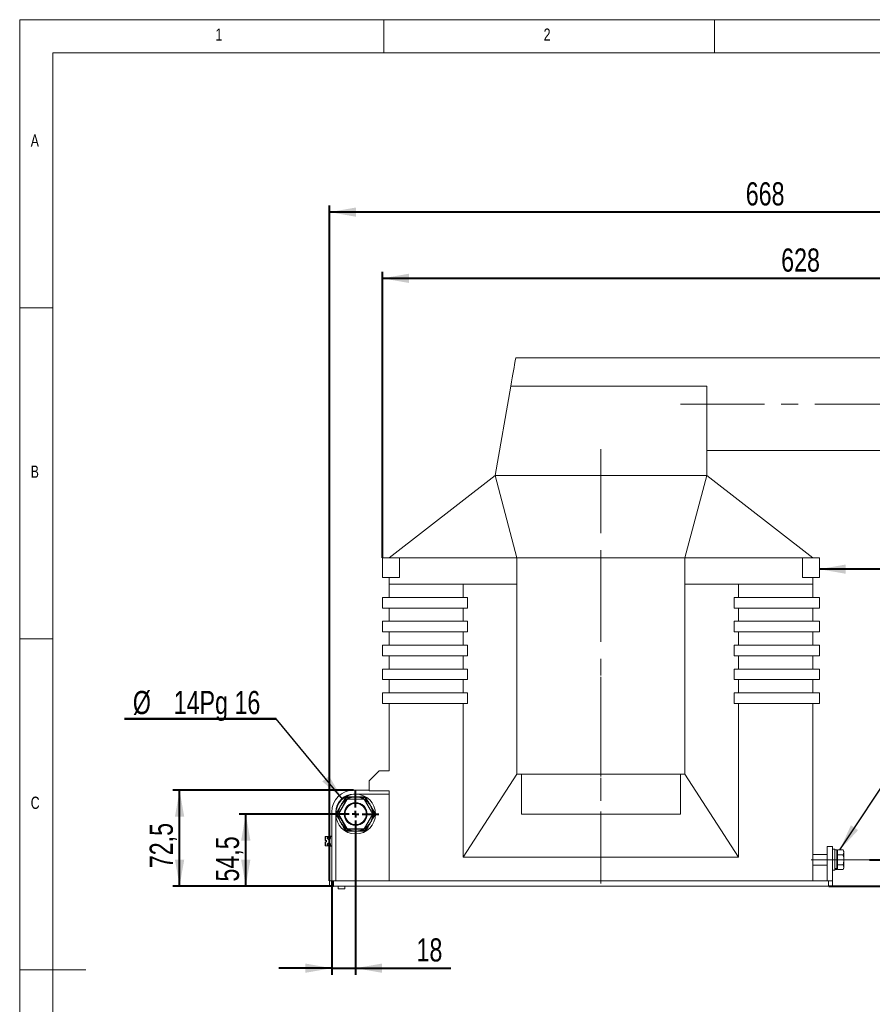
# Model space of a CAD drawing. Header units: millimetres. Extents: x 5 to 583, y 5 to 292.
# Tile 2 of 8: x 5 to 134, y 143 to 292. Entities that reach past the tile are written whole.
import ezdxf

# ---------------------------------------------------------------- set-up
doc = ezdxf.new("R2010")
doc.units = ezdxf.units.MM
doc.linetypes.add('CENTERX2', pattern=[20.32, 12.7, -2.54, 2.54, -2.54])
doc.layers.add('KÓTY_DO_VÝKRESŮ_NA_WEB', color=7, linetype='Continuous', lineweight=40)
doc.styles.add('SLDTEXTSTYLE0', font='TXT', dxfattribs={"width": 0.75})
doc.dimstyles.new('SLDDIMSTYLE0', dxfattribs={"dimtxt": 3.5, "dimasz": 4, "dimexe": 0, "dimexo": 0.0625, "dimgap": 0.875, "dimtad": 1, "dimdec": 1, "dimlfac": 5, "dimrnd": 1e-09, "dimzin": 12, "dimdsep": 46, "dimtxsty": 'SLDTEXTSTYLE0', "dimsah": 1, "dimcen": 0.09, "dimadec": 0, "dimazin": 3, "dimtfac": 1, "dimtofl": 0, "dimtmove": 0, "dimatfit": 3, "dimfxl": 1, "dimfrac": 2, "dimtolj": 1, "dimtzin": 12, "dimarcsym": 0})
doc.dimstyles.new('SLDDIMSTYLE1', dxfattribs={"dimtxt": 3.5, "dimasz": 4, "dimexe": 0, "dimexo": 0.0625, "dimgap": 0.875, "dimtad": 1, "dimdec": 1, "dimlfac": 5, "dimrnd": 1e-09, "dimzin": 12, "dimdsep": 46, "dimtxsty": 'SLDTEXTSTYLE0', "dimsah": 1, "dimcen": 0.09, "dimadec": 0, "dimazin": 3, "dimtfac": 1, "dimtmove": 0, "dimatfit": 0, "dimfxl": 1, "dimfrac": 2, "dimtolj": 1, "dimtzin": 12, "dimarcsym": 0})
doc.dimstyles.new('SLDDIMSTYLE2', dxfattribs={"dimtxt": 0.18, "dimasz": 4, "dimexe": 0, "dimexo": 0.0625, "dimgap": 0, "dimtad": 0, "dimtih": 1, "dimtoh": 1, "dimdec": 0, "dimrnd": 1e-09, "dimzin": 0, "dimdsep": 46, "dimtxsty": 'Standard', "dimsah": 1, "dimcen": 0.09, "dimadec": 0, "dimazin": 0, "dimtfac": 4, "dimtdec": 0, "dimtofl": 0, "dimtmove": 0, "dimatfit": 3, "dimfxl": 1, "dimfrac": 2, "dimtolj": 1, "dimtzin": 0, "dimarcsym": 0})

# ---------------------------------------------------------------- blocks, each defined once
blk = doc.blocks.new('_D')
at = {"layer": 'KÓTY_DO_VÝKRESŮ_NA_WEB'}
for p, q in [((52.25, 172.04), (38.16, 172.04)), ((39.16, 161.14), (39.16, 172.04)), ((52.41, 161.14), (38.16, 161.14))]:
    blk.add_line(p, q, dxfattribs=at)
for points in [[(39.16, 172.04), (38.46, 168.04), (39.86, 168.04)], [(39.16, 161.14), (39.86, 165.14), (38.46, 165.14)]]:
    blk.add_solid(points, dxfattribs=at)
at = {"layer": 'KÓTY_DO_VÝKRESŮ_NA_WEB', "insert": (34.64, 161.84), "char_height": 3.5, "attachment_point": 1, "rotation": 90, "style": 'SLDTEXTSTYLE0'}
blk.add_mtext('54,5', dxfattribs=at)
blk = doc.blocks.new('_D_1')
at = {"layer": 'KÓTY_DO_VÝKRESŮ_NA_WEB'}
for p, q in [((55.45, 175.64), (28.16, 175.64)), ((29.16, 161.14), (29.16, 175.64)), ((52.41, 161.14), (28.16, 161.14))]:
    blk.add_line(p, q, dxfattribs=at)
for points in [[(29.16, 175.64), (28.46, 171.64), (29.86, 171.64)], [(29.16, 161.14), (29.86, 165.14), (28.46, 165.14)]]:
    blk.add_solid(points, dxfattribs=at)
at = {"layer": 'KÓTY_DO_VÝKRESŮ_NA_WEB', "insert": (24.64, 163.86), "char_height": 3.5, "attachment_point": 1, "rotation": 90, "style": 'SLDTEXTSTYLE0'}
blk.add_mtext('72,5', dxfattribs=at)
blk = doc.blocks.new('_D_2')
at = {"layer": 'KÓTY_DO_VÝKRESŮ_NA_WEB'}
for p, q in [((55.76, 168.53), (55.76, 147.76)), ((52.16, 161.93), (52.16, 147.76)), ((52.16, 148.76), (44.16, 148.76)), ((52.16, 148.76), (55.76, 148.76)), ((55.76, 148.76), (70.13, 148.76))]:
    blk.add_line(p, q, dxfattribs=at)
for points in [[(52.16, 148.76), (48.16, 149.46), (48.16, 148.06)], [(55.76, 148.76), (59.76, 148.06), (59.76, 149.46)]]:
    blk.add_solid(points, dxfattribs=at)
at = {"layer": 'KÓTY_DO_VÝKRESŮ_NA_WEB', "insert": (64.96, 153.27), "char_height": 3.5, "attachment_point": 1, "style": 'SLDTEXTSTYLE0'}
blk.add_mtext('18', dxfattribs=at)
blk = doc.blocks.new('_D_3')
at = {"layer": 'KÓTY_DO_VÝKRESŮ_NA_WEB'}
for p, q in [((152.61, 165.14), (152.61, 173.14)), ((133.41, 165.14), (153.61, 165.14)), ((152.61, 161.14), (152.61, 165.14)), ((127.83, 161.14), (153.61, 161.14)), ((152.61, 161.14), (152.61, 146.17))]:
    blk.add_line(p, q, dxfattribs=at)
for points in [[(152.61, 165.14), (153.31, 169.14), (151.91, 169.14)], [(152.61, 161.14), (151.91, 157.14), (153.31, 157.14)]]:
    blk.add_solid(points, dxfattribs=at)
at = {"layer": 'KÓTY_DO_VÝKRESŮ_NA_WEB', "insert": (148.1, 146.17), "char_height": 3.5, "attachment_point": 1, "rotation": 90, "style": 'SLDTEXTSTYLE0'}
blk.add_mtext('20', dxfattribs=at)
blk = doc.blocks.new('_D_4')
at = {"layer": 'KÓTY_DO_VÝKRESŮ_NA_WEB'}
for p, q in [((189.35, 233.94), (198.34, 233.94)), ((197.34, 161.14), (197.34, 233.94)), ((127.23, 161.14), (198.34, 161.14))]:
    blk.add_line(p, q, dxfattribs=at)
for points in [[(197.34, 233.94), (196.64, 229.94), (198.04, 229.94)], [(197.34, 161.14), (198.04, 165.14), (196.64, 165.14)]]:
    blk.add_solid(points, dxfattribs=at)
at = {"layer": 'KÓTY_DO_VÝKRESŮ_NA_WEB', "insert": (192.83, 193.78), "char_height": 3.5, "attachment_point": 1, "rotation": 90, "style": 'SLDTEXTSTYLE0'}
blk.add_mtext('364', dxfattribs=at)
blk = doc.blocks.new('_D_5')
at = {"layer": 'KÓTY_DO_VÝKRESŮ_NA_WEB'}
for p, q in [((185.34, 226.93), (185.34, 208.02)), ((185.34, 209.02), (125.82, 209.02))]:
    blk.add_line(p, q, dxfattribs=at)
for points in [[(125.82, 209.02), (129.82, 208.32), (129.82, 209.72)], [(185.34, 209.02), (181.34, 209.72), (181.34, 208.32)]]:
    blk.add_solid(points, dxfattribs=at)
at = {"layer": 'KÓTY_DO_VÝKRESŮ_NA_WEB', "insert": (155.81, 213.53), "char_height": 3.5, "attachment_point": 1, "style": 'SLDTEXTSTYLE0'}
blk.add_mtext('298', dxfattribs=at)
blk = doc.blocks.new('_D_8')
at = {"layer": 'KÓTY_DO_VÝKRESŮ_NA_WEB'}
for p, q in [((59.82, 210.75), (59.82, 253.94)), ((185.34, 252.94), (59.82, 252.94)), ((185.34, 240.95), (185.34, 253.94))]:
    blk.add_line(p, q, dxfattribs=at)
for points in [[(59.82, 252.94), (63.82, 252.24), (63.82, 253.64)], [(185.34, 252.94), (181.34, 253.64), (181.34, 252.24)]]:
    blk.add_solid(points, dxfattribs=at)
at = {"layer": 'KÓTY_DO_VÝKRESŮ_NA_WEB', "insert": (120.05, 257.45), "char_height": 3.5, "attachment_point": 1, "style": 'SLDTEXTSTYLE0'}
blk.add_mtext('628', dxfattribs=at)
blk = doc.blocks.new('_D_9')
at = {"layer": 'KÓTY_DO_VÝKRESŮ_NA_WEB'}
for p, q in [((51.82, 161.95), (51.82, 263.94)), ((185.34, 240.95), (185.34, 263.94)), ((185.34, 262.94), (51.82, 262.94))]:
    blk.add_line(p, q, dxfattribs=at)
for points in [[(51.82, 262.94), (55.82, 262.24), (55.82, 263.64)], [(185.34, 262.94), (181.34, 263.64), (181.34, 262.24)]]:
    blk.add_solid(points, dxfattribs=at)
at = {"layer": 'KÓTY_DO_VÝKRESŮ_NA_WEB', "insert": (114.7, 267.45), "char_height": 3.5, "attachment_point": 1, "style": 'SLDTEXTSTYLE0'}
blk.add_mtext('668', dxfattribs=at)
blk = doc.blocks.new('SW_NOTE_1')
at = {"layer": 'KÓTY_DO_VÝKRESŮ_NA_WEB', "color": 0}
for p, q in [((-22.89, 0), (0, 0)), ((0, 0), (-22.89, 0)), ((-22.89, 0), (0, 0)), ((0, 0), (-22.89, 0)), ((-22.89, 0), (0, 0)), ((0, 0), (-22.89, 0))]:
    blk.add_line(p, q, dxfattribs=at)
at = {"layer": 'KÓTY_DO_VÝKRESŮ_NA_WEB', "color": 0, "char_height": 3.5, "attachment_point": 2, "style": 'SLDTEXTSTYLE0'}
for s, insert in [('%%c', (-20.28, 4.2)), ('14Pg 16', (-8.93, 4.2))]:
    blk.add_mtext(s, dxfattribs=dict(at, insert=insert))
blk = doc.blocks.new('SW_CENTERMARKSYMBOL_0')
at = {"layer": 'KÓTY_DO_VÝKRESŮ_NA_WEB', "color": 0}
for p, q in [((0, 1), (0, 3.5)), ((-1, 0), (-3.5, 0)), ((0, 0), (-0.5, 0)), ((0, 0), (0, 0.5)), ((0, 0), (0, -0.5)), ((0, 0), (0.5, 0)), ((1, 0), (3.5, 0)), ((0, -1), (0, -3.5))]:
    blk.add_line(p, q, dxfattribs=at)

msp = doc.modelspace()

# ---------------------------------------------------------------- linework, layer by layer
at = {"color": 7, "linetype": 'Continuous', "lineweight": 0}
for p, q in [((415, 292), (5, 292)), ((5, 292), (5, 5)), ((60, 287), (60, 292)), ((110, 292), (110, 287)), ((410, 287), (10, 287)), ((10, 287), (10, 10)), ((10, 248.5), (5, 248.5)), ((5, 198.5), (10, 198.5)), ((5, 148.5), (15, 148.5))]:
    msp.add_line(p, q, dxfattribs=at)
at = {"color": 7, "linetype": 'Continuous', "lineweight": 15}
for p, q in [((145.021, 240.941), (79.96, 240.941)), ((79.201, 236.64), (76.821, 223.141)), ((79.201, 236.64), (108.821, 236.64)), ((108.821, 223.141), (108.821, 236.64)), ((108.821, 226.941), (145.021, 226.941)), ((76.821, 223.141), (60.821, 210.741)), ((80.138, 210.741), (76.821, 223.141)), ((108.821, 223.141), (76.821, 223.141)), ((108.821, 223.141), (105.503, 210.741)), ((124.821, 210.741), (108.821, 223.141)), ((59.821, 207.741), (59.821, 210.741)), ((62.366, 210.741), (59.821, 210.741)), ((62.366, 210.741), (80.138, 210.741)), ((62.366, 207.741), (62.366, 210.741)), ((80.138, 210.741), (80.138, 206.741)), ((80.138, 210.741), (105.503, 210.741)), ((105.503, 210.741), (105.503, 206.741)), ((105.503, 210.741), (123.275, 210.741)), ((123.275, 210.741), (123.275, 207.741)), ((123.275, 210.741), (125.821, 210.741)), ((125.821, 210.741), (125.821, 207.741)), ((62.366, 207.741), (59.821, 207.741)), ((60.821, 207.741), (60.821, 206.741)), ((60.821, 206.741), (80.138, 206.741)), ((60.821, 204.741), (60.821, 206.741)), ((72.021, 206.741), (72.021, 204.741)), ((80.138, 206.741), (80.138, 178.041)), ((105.503, 206.741), (105.503, 178.041)), ((105.503, 206.741), (124.821, 206.741)), ((113.621, 206.741), (113.621, 204.741)), ((123.275, 207.741), (125.821, 207.741)), ((124.821, 207.741), (124.821, 206.741)), ((124.821, 206.741), (124.821, 204.741)), ((72.67, 204.741), (59.821, 204.741)), ((59.821, 203.141), (59.821, 204.741)), ((72.67, 204.741), (72.67, 203.141)), ((112.971, 203.141), (112.971, 204.741)), ((112.971, 204.741), (125.821, 204.741)), ((125.821, 204.741), (125.821, 203.141)), ((72.67, 203.141), (59.821, 203.141)), ((60.821, 201.141), (60.821, 203.141)), ((72.021, 203.141), (72.021, 201.141)), ((112.971, 203.141), (125.821, 203.141)), ((113.621, 203.141), (113.621, 201.141)), ((124.821, 203.141), (124.821, 201.141)), ((72.67, 201.141), (59.821, 201.141)), ((59.821, 199.541), (59.821, 201.141)), ((72.67, 201.141), (72.67, 199.541)), ((112.971, 199.541), (112.971, 201.141)), ((112.971, 201.141), (125.821, 201.141)), ((125.821, 201.141), (125.821, 199.541)), ((72.67, 199.541), (59.821, 199.541)), ((60.821, 197.541), (60.821, 199.541)), ((72.021, 199.541), (72.021, 197.541)), ((112.971, 199.541), (125.821, 199.541)), ((113.621, 199.541), (113.621, 197.541)), ((124.821, 199.541), (124.821, 197.541)), ((72.67, 197.541), (59.821, 197.541)), ((59.821, 195.941), (59.821, 197.541)), ((72.67, 197.541), (72.67, 195.941)), ((112.971, 195.941), (112.971, 197.541)), ((112.971, 197.541), (125.821, 197.541)), ((125.821, 197.541), (125.821, 195.941)), ((72.67, 195.941), (59.821, 195.941)), ((60.821, 193.941), (60.821, 195.941)), ((72.021, 195.941), (72.021, 193.941)), ((112.971, 195.941), (125.821, 195.941)), ((113.621, 195.941), (113.621, 193.941)), ((124.821, 195.941), (124.821, 193.941)), ((72.67, 193.941), (59.821, 193.941)), ((59.821, 192.341), (59.821, 193.941)), ((72.67, 193.941), (72.67, 192.341)), ((112.971, 192.341), (112.971, 193.941)), ((112.971, 193.941), (125.821, 193.941)), ((125.821, 193.941), (125.821, 192.341)), ((72.67, 192.341), (59.821, 192.341)), ((60.821, 190.341), (60.821, 192.341)), ((72.021, 192.341), (72.021, 190.341)), ((112.971, 192.341), (125.821, 192.341)), ((113.621, 192.341), (113.621, 190.341)), ((124.821, 192.341), (124.821, 190.341)), ((72.67, 190.341), (59.821, 190.341)), ((59.821, 188.741), (59.821, 190.341)), ((72.67, 190.341), (72.67, 188.741)), ((112.971, 188.741), (112.971, 190.341)), ((112.971, 190.341), (125.821, 190.341)), ((125.821, 190.341), (125.821, 188.741)), ((72.67, 188.741), (59.821, 188.741)), ((60.821, 178.541), (60.821, 188.741)), ((72.021, 188.741), (72.021, 165.541)), ((112.971, 188.741), (125.821, 188.741)), ((113.621, 188.741), (113.621, 165.541)), ((124.821, 188.741), (124.821, 161.941)), ((59.321, 178.541), (57.821, 177.041)), ((60.821, 178.541), (59.321, 178.541)), ((57.821, 177.041), (57.821, 175.541)), ((72.021, 165.541), (80.138, 178.041)), ((80.821, 178.041), (80.138, 178.041)), ((80.821, 178.041), (104.821, 178.041)), ((80.821, 172.041), (80.821, 178.041)), ((105.503, 178.041), (104.821, 178.041)), ((104.821, 172.041), (104.821, 178.041)), ((105.503, 178.041), (113.621, 165.541)), ((55.458, 175.639), (57.821, 175.639)), ((57.821, 175.541), (60.821, 175.541)), ((60.821, 161.941), (60.821, 175.541)), ((53.192, 172.135), (54.392, 174.213)), ((54.427, 174.193), (53.227, 172.115)), ((53.865, 173.957), (54.158, 174.464)), ((54.231, 174.391), (53.951, 173.907)), ((54.158, 174.464), (54.458, 174.637)), ((54.485, 174.537), (54.231, 174.391)), ((54.407, 174.228), (54.538, 174.304)), ((54.558, 174.269), (54.427, 174.193)), ((54.458, 174.637), (55.044, 174.637)), ((55.044, 174.537), (54.485, 174.537)), ((54.558, 174.309), (54.558, 174.269)), ((54.558, 174.309), (56.958, 174.309)), ((56.958, 174.269), (54.558, 174.269)), ((55.044, 174.537), (55.044, 174.637)), ((60.821, 175.039), (55.458, 175.039)), ((56.472, 174.637), (56.472, 174.537)), ((56.472, 174.637), (57.058, 174.637)), ((57.031, 174.537), (56.472, 174.537)), ((56.958, 174.269), (56.958, 174.309)), ((57.089, 174.193), (56.958, 174.269)), ((56.978, 174.304), (57.109, 174.228)), ((57.285, 174.391), (57.031, 174.537)), ((57.058, 174.637), (57.358, 174.464)), ((58.289, 172.115), (57.089, 174.193)), ((57.124, 174.213), (58.324, 172.135)), ((57.564, 173.907), (57.285, 174.391)), ((57.358, 174.464), (57.651, 173.957)), ((52.858, 172.212), (53.151, 172.72)), ((53.238, 172.67), (52.958, 172.186)), ((58.558, 172.186), (58.278, 172.67)), ((58.365, 172.72), (58.658, 172.212)), ((52.158, 161.941), (52.158, 172.339)), ((52.758, 172.339), (52.758, 161.941)), ((52.858, 171.866), (52.858, 172.212)), ((53.151, 171.358), (52.858, 171.866)), ((52.958, 172.186), (52.958, 171.893)), ((52.958, 171.893), (53.238, 171.408)), ((53.227, 172.115), (53.187, 172.115)), ((53.187, 171.963), (53.187, 172.115)), ((53.187, 171.963), (53.227, 171.963)), ((54.392, 169.865), (53.192, 171.943)), ((53.227, 172.115), (53.227, 171.963)), ((53.227, 171.963), (54.427, 169.885)), ((57.089, 169.885), (58.289, 171.963)), ((58.324, 171.943), (57.124, 169.865)), ((58.278, 171.408), (58.558, 171.893)), ((58.329, 172.115), (58.289, 172.115)), ((58.289, 171.963), (58.289, 172.115)), ((58.289, 171.963), (58.329, 171.963)), ((58.329, 172.115), (58.329, 171.963)), ((58.658, 171.866), (58.365, 171.358)), ((58.558, 171.893), (58.558, 172.186)), ((58.658, 172.212), (58.658, 171.866)), ((80.821, 172.041), (104.821, 172.041)), ((54.158, 169.614), (53.865, 170.122)), ((53.951, 170.172), (54.231, 169.688)), ((54.458, 169.441), (54.158, 169.614)), ((54.231, 169.688), (54.485, 169.541)), ((54.538, 169.775), (54.407, 169.851)), ((54.427, 169.885), (54.558, 169.809)), ((54.485, 169.541), (55.044, 169.541)), ((54.558, 169.809), (54.558, 169.769)), ((54.558, 169.809), (56.958, 169.809)), ((56.958, 169.769), (54.558, 169.769)), ((55.044, 169.441), (55.044, 169.541)), ((56.472, 169.441), (56.472, 169.541)), ((56.472, 169.541), (57.031, 169.541)), ((56.958, 169.809), (57.089, 169.885)), ((56.958, 169.769), (56.958, 169.809)), ((57.109, 169.851), (56.978, 169.775)), ((57.031, 169.541), (57.285, 169.688)), ((57.358, 169.614), (57.058, 169.441)), ((57.285, 169.688), (57.564, 170.172)), ((57.651, 170.122), (57.358, 169.614)), ((51.158, 168.061), (51.158, 168.601)), ((52.158, 168.641), (51.198, 168.641)), ((51.198, 168.641), (51.198, 168.061)), ((51.378, 168.061), (51.198, 168.061)), ((51.378, 167.821), (51.378, 168.061)), ((51.678, 168.22), (51.678, 168.247)), ((52.158, 168.741), (51.897, 168.718)), ((51.897, 168.718), (51.897, 168.641)), ((55.044, 169.441), (54.458, 169.441)), ((57.058, 169.441), (56.472, 169.441)), ((51.158, 167.281), (51.158, 167.821)), ((51.198, 167.821), (51.378, 167.821)), ((51.198, 167.821), (51.198, 167.241)), ((51.198, 167.241), (52.158, 167.241)), ((51.678, 167.635), (51.678, 167.664)), ((51.897, 167.241), (51.897, 167.164)), ((51.897, 167.164), (52.158, 167.141)), ((127.821, 167.141), (127.021, 167.141)), ((127.021, 167.141), (127.021, 165.141)), ((127.821, 167.141), (127.821, 165.141)), ((128.141, 166.741), (127.821, 166.741)), ((128.141, 163.663), (128.141, 166.741)), ((128.461, 166.621), (128.141, 166.621)), ((128.461, 163.806), (128.461, 166.621)), ((128.581, 166.267), (128.581, 166.642)), ((128.581, 166.642), (129.405, 166.642)), ((129.521, 166.441), (129.405, 166.642)), ((129.405, 166.642), (129.521, 166.267)), ((72.021, 165.541), (113.621, 165.541)), ((127.021, 165.941), (124.821, 165.941)), ((127.021, 165.141), (127.021, 161.941)), ((127.021, 165.141), (127.821, 165.141)), ((127.821, 165.141), (127.821, 161.941)), ((128.581, 166.441), (128.461, 166.441)), ((128.581, 165.892), (128.581, 166.267)), ((128.581, 165.141), (128.581, 165.892)), ((128.581, 165.892), (129.405, 165.892)), ((128.581, 164.391), (128.581, 165.141)), ((129.521, 166.267), (129.521, 166.441)), ((129.521, 165.141), (129.521, 166.267)), ((129.521, 164.015), (129.521, 165.141)), ((124.821, 164.341), (127.021, 164.341)), ((124.841, 163.941), (124.821, 163.941)), ((124.841, 163.741), (124.821, 163.741)), ((124.841, 164.341), (124.841, 163.941)), ((124.841, 163.941), (124.841, 163.741)), ((128.461, 163.806), (128.141, 163.806)), ((128.141, 163.745), (128.461, 163.745)), ((128.141, 163.541), (128.141, 163.663)), ((128.141, 163.661), (128.461, 163.661)), ((128.461, 163.841), (128.581, 163.841)), ((128.461, 163.806), (128.461, 163.745)), ((128.461, 163.661), (128.461, 163.745)), ((128.581, 164.391), (129.405, 164.391)), ((128.581, 164.015), (128.581, 164.391)), ((128.581, 163.64), (128.581, 164.015)), ((128.581, 163.64), (129.405, 163.64)), ((129.405, 164.391), (129.521, 164.015)), ((129.405, 163.64), (129.521, 163.841)), ((129.521, 163.841), (129.521, 164.015)), ((124.841, 163.541), (124.821, 163.541)), ((124.841, 163.341), (124.821, 163.341)), ((124.841, 163.141), (124.821, 163.141)), ((124.841, 162.941), (124.821, 162.941)), ((124.841, 163.541), (124.841, 163.341)), ((124.841, 163.141), (124.841, 162.941)), ((127.821, 163.541), (128.141, 163.541)), ((51.821, 161.141), (51.821, 161.941)), ((51.821, 161.941), (52.421, 161.941)), ((52.421, 161.141), (51.821, 161.141)), ((52.421, 161.941), (52.421, 161.141)), ((52.421, 161.941), (127.221, 161.941)), ((52.421, 161.141), (127.221, 161.141)), ((53.108, 161.141), (53.108, 160.761)), ((53.108, 160.761), (54.108, 160.761)), ((54.108, 160.761), (54.108, 161.141)), ((127.221, 161.141), (127.221, 161.941)), ((127.221, 161.941), (127.821, 161.941)), ((127.821, 161.141), (127.221, 161.141)), ((127.821, 161.941), (127.821, 161.141))]:
    msp.add_line(p, q, dxfattribs=at)
at = {"color": 7, "linetype": 'Continuous', "lineweight": 15, "flags": 128}
for points in [[(79.201, 236.64), (79.315, 237.285), (79.422, 237.895), (79.523, 238.463), (79.615, 238.985), (79.697, 239.454), (79.77, 239.865), (79.831, 240.214), (79.881, 240.498), (79.919, 240.714), (79.945, 240.859), (79.958, 240.932), (79.96, 240.941)], [(54.231, 174.391), (54.218, 174.404), (54.206, 174.416), (54.194, 174.428), (54.184, 174.438), (54.175, 174.447), (54.168, 174.454), (54.162, 174.46), (54.159, 174.463), (54.158, 174.464)], [(54.427, 174.193), (54.42, 174.197), (54.413, 174.201), (54.407, 174.205), (54.402, 174.208), (54.398, 174.21), (54.395, 174.212), (54.393, 174.213), (54.392, 174.213)], [(54.407, 174.228), (54.407, 174.227), (54.408, 174.225), (54.41, 174.222), (54.412, 174.218), (54.415, 174.213), (54.419, 174.207), (54.423, 174.2), (54.427, 174.193)], [(54.485, 174.537), (54.479, 174.557), (54.474, 174.576), (54.47, 174.593), (54.466, 174.608), (54.462, 174.621), (54.46, 174.63), (54.458, 174.635), (54.458, 174.637)], [(54.558, 174.269), (54.554, 174.276), (54.55, 174.283), (54.547, 174.289), (54.544, 174.294), (54.541, 174.298), (54.54, 174.301), (54.538, 174.303), (54.538, 174.304)], [(56.978, 174.304), (56.977, 174.303), (56.976, 174.301), (56.974, 174.298), (56.972, 174.294), (56.969, 174.289), (56.965, 174.283), (56.962, 174.276), (56.958, 174.269)], [(57.031, 174.537), (57.036, 174.555), (57.04, 174.572), (57.044, 174.587), (57.048, 174.602), (57.052, 174.614), (57.054, 174.624), (57.056, 174.631), (57.057, 174.636), (57.058, 174.637)], [(57.089, 174.193), (57.093, 174.2), (57.097, 174.207), (57.1, 174.213), (57.103, 174.218), (57.106, 174.222), (57.108, 174.225), (57.109, 174.227), (57.109, 174.228)], [(57.124, 174.213), (57.123, 174.213), (57.121, 174.212), (57.118, 174.21), (57.114, 174.208), (57.108, 174.205), (57.102, 174.201), (57.096, 174.197), (57.089, 174.193)], [(57.285, 174.391), (57.297, 174.404), (57.31, 174.416), (57.321, 174.428), (57.332, 174.438), (57.341, 174.447), (57.348, 174.454), (57.353, 174.46), (57.357, 174.463), (57.358, 174.464)], [(53.151, 172.72), (53.153, 172.719), (53.158, 172.716), (53.166, 172.712), (53.176, 172.705), (53.189, 172.698), (53.204, 172.689), (53.221, 172.68), (53.238, 172.67)], [(53.865, 173.957), (53.866, 173.956), (53.871, 173.953), (53.879, 173.948), (53.89, 173.942), (53.903, 173.934), (53.918, 173.926), (53.935, 173.916), (53.951, 173.907)], [(57.564, 173.907), (57.581, 173.916), (57.597, 173.926), (57.612, 173.934), (57.626, 173.942), (57.636, 173.948), (57.644, 173.953), (57.649, 173.956), (57.651, 173.957)], [(58.365, 172.72), (58.363, 172.719), (58.358, 172.716), (58.35, 172.712), (58.339, 172.705), (58.326, 172.698), (58.311, 172.689), (58.295, 172.68), (58.278, 172.67)], [(52.858, 172.212), (52.86, 172.212), (52.865, 172.21), (52.875, 172.208), (52.887, 172.205), (52.902, 172.201), (52.92, 172.196), (52.938, 172.191), (52.958, 172.186)], [(52.858, 171.866), (52.86, 171.867), (52.865, 171.868), (52.875, 171.871), (52.887, 171.874), (52.902, 171.878), (52.92, 171.883), (52.938, 171.888), (52.958, 171.893)], [(53.151, 171.358), (53.153, 171.359), (53.158, 171.362), (53.166, 171.367), (53.176, 171.373), (53.189, 171.381), (53.204, 171.389), (53.221, 171.399), (53.238, 171.408)], [(53.192, 172.135), (53.193, 172.135), (53.195, 172.134), (53.198, 172.132), (53.202, 172.129), (53.207, 172.126), (53.213, 172.123), (53.22, 172.119), (53.227, 172.115)], [(53.227, 171.963), (53.22, 171.959), (53.213, 171.956), (53.207, 171.952), (53.202, 171.949), (53.198, 171.947), (53.195, 171.945), (53.193, 171.944), (53.192, 171.943)], [(58.365, 171.358), (58.363, 171.359), (58.358, 171.362), (58.35, 171.367), (58.339, 171.373), (58.326, 171.381), (58.311, 171.389), (58.295, 171.399), (58.278, 171.408)], [(58.289, 172.115), (58.296, 172.119), (58.302, 172.123), (58.308, 172.126), (58.314, 172.129), (58.318, 172.132), (58.321, 172.134), (58.323, 172.135), (58.324, 172.135)], [(58.324, 171.943), (58.323, 171.944), (58.321, 171.945), (58.318, 171.947), (58.314, 171.949), (58.308, 171.952), (58.302, 171.956), (58.296, 171.959), (58.289, 171.963)], [(58.658, 172.212), (58.656, 172.212), (58.65, 172.21), (58.641, 172.208), (58.629, 172.205), (58.613, 172.201), (58.596, 172.196), (58.577, 172.191), (58.558, 172.186)], [(58.658, 171.866), (58.656, 171.866), (58.652, 171.868), (58.644, 171.87), (58.634, 171.872), (58.622, 171.876), (58.608, 171.879), (58.592, 171.884), (58.575, 171.888), (58.558, 171.893)], [(53.951, 170.172), (53.935, 170.162), (53.918, 170.153), (53.903, 170.144), (53.89, 170.137), (53.879, 170.13), (53.871, 170.126), (53.866, 170.123), (53.865, 170.122)], [(54.231, 169.688), (54.217, 169.673), (54.203, 169.66), (54.19, 169.647), (54.179, 169.636), (54.17, 169.627), (54.163, 169.62), (54.159, 169.616), (54.158, 169.614)], [(54.392, 169.865), (54.393, 169.866), (54.395, 169.867), (54.398, 169.869), (54.402, 169.871), (54.407, 169.874), (54.413, 169.878), (54.42, 169.881), (54.427, 169.885)], [(54.427, 169.885), (54.423, 169.878), (54.419, 169.872), (54.415, 169.866), (54.412, 169.861), (54.41, 169.856), (54.408, 169.853), (54.407, 169.851), (54.407, 169.851)], [(54.485, 169.541), (54.48, 169.524), (54.476, 169.507), (54.471, 169.491), (54.467, 169.477), (54.464, 169.465), (54.461, 169.455), (54.459, 169.447), (54.458, 169.443), (54.458, 169.441)], [(54.538, 169.775), (54.538, 169.775), (54.54, 169.777), (54.541, 169.78), (54.544, 169.785), (54.547, 169.79), (54.55, 169.796), (54.554, 169.803), (54.558, 169.809)], [(56.958, 169.809), (56.962, 169.803), (56.965, 169.796), (56.969, 169.79), (56.972, 169.785), (56.974, 169.78), (56.976, 169.777), (56.977, 169.775), (56.978, 169.775)], [(57.058, 169.441), (57.057, 169.443), (57.056, 169.449), (57.053, 169.458), (57.05, 169.47), (57.046, 169.486), (57.041, 169.503), (57.036, 169.522), (57.031, 169.541)], [(57.109, 169.851), (57.109, 169.851), (57.108, 169.853), (57.106, 169.856), (57.103, 169.861), (57.1, 169.866), (57.097, 169.872), (57.093, 169.878), (57.089, 169.885)], [(57.089, 169.885), (57.096, 169.881), (57.102, 169.878), (57.108, 169.874), (57.114, 169.871), (57.118, 169.869), (57.121, 169.867), (57.123, 169.866), (57.124, 169.865)], [(57.358, 169.614), (57.356, 169.616), (57.352, 169.62), (57.346, 169.627), (57.336, 169.636), (57.325, 169.647), (57.313, 169.66), (57.299, 169.673), (57.285, 169.688)], [(57.651, 170.122), (57.649, 170.123), (57.644, 170.126), (57.636, 170.13), (57.626, 170.137), (57.612, 170.144), (57.597, 170.153), (57.581, 170.162), (57.564, 170.172)], [(51.761, 168.218), (51.803, 168.23), (51.873, 168.276), (51.921, 168.338), (51.934, 168.371), (51.938, 168.403), (51.934, 168.432), (51.921, 168.458), (51.873, 168.496), (51.802, 168.518), (51.761, 168.523), (51.718, 168.524), (51.674, 168.523), (51.633, 168.518), (51.562, 168.496), (51.515, 168.458), (51.502, 168.432), (51.498, 168.403), (51.502, 168.371), (51.515, 168.338), (51.562, 168.276), (51.633, 168.23), (51.675, 168.218), (51.718, 168.213), (51.718, 168.213)]]:
    msp.add_lwpolyline(points, dxfattribs=at)
at = {"color": 7, "linetype": 'Continuous', "lineweight": 15}
for radius in [3, 2.598, 1.74, 1.7, 1.6]:
    msp.add_circle((55.758, 172.039), radius, dxfattribs=at)
for centre, radius, start, end in [((55.458, 172.339), 3.3, 90, 180), ((55.458, 172.339), 2.7, 90, 180), ((55.758, 172.039), 2.571, 121.92986, 178.07014), ((54.459, 174.289), 0.2, 27.79414, 212.20586), ((54.427, 174.193), 0.04, 120, 150), ((54.558, 174.269), 0.04, 90, 120), ((55.758, 172.039), 2.571, 61.92986, 118.07014), ((57.057, 174.289), 0.2, 327.79414, 152.20586), ((56.958, 174.269), 0.04, 60, 90), ((57.089, 174.193), 0.04, 30, 60), ((55.758, 172.039), 2.571, 1.92986, 58.07014), ((53.16, 172.039), 0.2, 87.79414, 272.20586), ((53.227, 172.115), 0.04, 150, 180), ((53.227, 171.963), 0.04, 180, 210), ((55.758, 172.039), 2.571, 181.92986, 238.07014), ((55.758, 172.039), 2.571, 301.92986, 358.07014), ((58.289, 172.115), 0.04, 0, 30), ((58.289, 171.963), 0.04, 330, 0), ((58.356, 172.039), 0.2, 267.79414, 92.20586), ((54.459, 169.789), 0.2, 147.79414, 332.20586), ((54.427, 169.885), 0.04, 210, 240), ((54.558, 169.809), 0.04, 240, 270), ((55.758, 172.039), 2.571, 241.92986, 298.07014), ((57.057, 169.789), 0.2, 207.79414, 32.20586), ((56.958, 169.809), 0.04, 270, 300), ((57.089, 169.885), 0.04, 300, 330), ((51.198, 168.601), 0.04, 90, 180), ((51.918, 168.479), 0.24, 95, 137.57366), ((51.198, 167.281), 0.04, 180, 270), ((51.918, 167.403), 0.24, 222.42634, 265)]:
    msp.add_arc(centre, radius, start, end, dxfattribs=at)
msp.add_ellipse((51.718, 167.941), major_axis=(0, -0.311), ratio=0.7071068, start_param=2.758576, end_param=3.5245384, dxfattribs=at)
for points, knots in [([(55.044, 174.637), (55.111, 174.637), (55.35, 174.637), (55.586, 174.637), (55.756, 174.637), (55.758, 174.637)], [0, 0, 0, 0, 0.27763, 0.9938053, 1, 1, 1, 1]), ([(55.758, 174.637), (55.759, 174.637), (55.93, 174.637), (56.166, 174.637), (56.405, 174.637), (56.472, 174.637)], [0, 0, 0, 0, 0.0061947, 0.72237, 1, 1, 1, 1]), ([(53.151, 172.72), (53.184, 172.778), (53.304, 172.985), (53.422, 173.189), (53.507, 173.337), (53.508, 173.338)], [0, 0, 0, 0, 0.2776289, 0.9938077, 1, 1, 1, 1]), ([(53.508, 173.338), (53.509, 173.34), (53.594, 173.487), (53.712, 173.692), (53.831, 173.899), (53.865, 173.957)], [0, 0, 0, 0, 0.006196, 0.7223716, 1, 1, 1, 1]), ([(57.651, 173.957), (57.684, 173.899), (57.804, 173.692), (57.922, 173.487), (58.007, 173.34), (58.008, 173.338)], [0, 0, 0, 0, 0.2776284, 0.993804, 1, 1, 1, 1]), ([(58.008, 173.338), (58.009, 173.337), (58.094, 173.189), (58.212, 172.985), (58.331, 172.778), (58.365, 172.72)], [0, 0, 0, 0, 0.0061923, 0.722369, 1, 1, 1, 1]), ([(53.508, 170.74), (53.507, 170.742), (53.422, 170.889), (53.304, 171.094), (53.184, 171.301), (53.151, 171.358)], [0, 0, 0, 0, 0.006194, 0.7223716, 1, 1, 1, 1]), ([(58.365, 171.358), (58.331, 171.301), (58.212, 171.094), (58.094, 170.889), (58.009, 170.742), (58.008, 170.74)], [0, 0, 0, 0, 0.2776305, 0.993806, 1, 1, 1, 1]), ([(53.865, 170.122), (53.831, 170.18), (53.712, 170.387), (53.594, 170.591), (53.509, 170.739), (53.508, 170.74)], [0, 0, 0, 0, 0.2776284, 0.993804, 1, 1, 1, 1]), ([(58.008, 170.74), (58.007, 170.739), (57.922, 170.591), (57.804, 170.387), (57.684, 170.18), (57.651, 170.122)], [0, 0, 0, 0, 0.006196, 0.7223716, 1, 1, 1, 1]), ([(51.198, 168.061), (51.193, 168.061), (51.185, 168.061), (51.173, 168.061), (51.164, 168.061), (51.159, 168.061), (51.158, 168.061), (51.158, 168.061)], [0, 0, 0, 0, 0.21059643, 0.42113308, 0.63299266, 0.84788409, 1, 1, 1, 1]), ([(51.718, 168.213), (51.702, 168.214), (51.669, 168.216), (51.607, 168.237), (51.539, 168.284), (51.485, 168.359), (51.465, 168.438), (51.485, 168.506), (51.539, 168.553), (51.607, 168.576), (51.669, 168.585), (51.718, 168.587), (51.767, 168.585), (51.829, 168.576), (51.897, 168.553), (51.951, 168.506), (51.97, 168.438), (51.951, 168.359), (51.897, 168.284), (51.829, 168.237), (51.767, 168.216), (51.734, 168.214), (51.718, 168.213)], [0, 0, 0, 0, 0.0301882, 0.0607242, 0.1223862, 0.1855848, 0.2498576, 0.3142912, 0.3776129, 0.4392351, 0.4696685, 0.4999745, 0.5302866, 0.5606795, 0.6224444, 0.6857449, 0.7500272, 0.8143407, 0.877636, 0.9393063, 0.969757, 1, 1, 1, 1]), ([(55.758, 169.441), (55.756, 169.441), (55.586, 169.441), (55.35, 169.441), (55.111, 169.441), (55.044, 169.441)], [0, 0, 0, 0, 0.0061947, 0.72237, 1, 1, 1, 1]), ([(56.472, 169.441), (56.405, 169.441), (56.166, 169.441), (55.93, 169.441), (55.759, 169.441), (55.758, 169.441)], [0, 0, 0, 0, 0.27763, 0.9938053, 1, 1, 1, 1]), ([(51.158, 167.821), (51.158, 167.821), (51.159, 167.821), (51.166, 167.821), (51.177, 167.821), (51.188, 167.821), (51.195, 167.821), (51.198, 167.821)], [0, 0, 0, 0, 0.219089, 0.438244, 0.6555382, 0.8695087, 1, 1, 1, 1]), ([(51.718, 167.296), (51.702, 167.297), (51.669, 167.298), (51.607, 167.307), (51.539, 167.329), (51.485, 167.377), (51.465, 167.444), (51.485, 167.523), (51.539, 167.598), (51.607, 167.646), (51.669, 167.666), (51.718, 167.671), (51.767, 167.666), (51.829, 167.646), (51.897, 167.598), (51.951, 167.523), (51.97, 167.444), (51.951, 167.377), (51.897, 167.329), (51.829, 167.307), (51.767, 167.298), (51.734, 167.297), (51.718, 167.296)], [0, 0, 0, 0, 0.0301882, 0.0607243, 0.1223859, 0.1855846, 0.2498575, 0.3142914, 0.3776126, 0.4392348, 0.4696683, 0.4999743, 0.5302864, 0.5606794, 0.6224438, 0.6857445, 0.7500268, 0.8143412, 0.8776357, 0.9393064, 0.969757, 1, 1, 1, 1]), ([(51.674, 167.665), (51.66, 167.661), (51.618, 167.65), (51.558, 167.609), (51.518, 167.556), (51.501, 167.511), (51.496, 167.479), (51.501, 167.45), (51.518, 167.415), (51.558, 167.384), (51.619, 167.366), (51.674, 167.359), (51.703, 167.359), (51.718, 167.358)], [0, 0, 0, 0, 0.0655103, 0.1988397, 0.3323441, 0.3992768, 0.4661712, 0.5326646, 0.5996661, 0.732915, 0.8663312, 0.9333782, 1, 1, 1, 1]), ([(51.718, 167.358), (51.732, 167.359), (51.762, 167.359), (51.817, 167.366), (51.877, 167.384), (51.918, 167.416), (51.935, 167.45), (51.939, 167.479), (51.935, 167.511), (51.918, 167.556), (51.877, 167.609), (51.817, 167.65), (51.776, 167.661), (51.762, 167.665)], [0, 0, 0, 0, 0.0667363, 0.1335868, 0.2670133, 0.4004529, 0.4674069, 0.5340157, 0.6009506, 0.6675129, 0.8009593, 0.9345835, 1, 1, 1, 1]), ([(129.521, 166.267), (129.521, 166.258), (129.519, 166.131), (129.46, 166.007), (129.405, 165.892)], [0, 0, 0, 0, 0.07021487, 1, 1, 1, 1]), ([(129.405, 165.892), (129.452, 165.704), (129.514, 165.457), (129.519, 165.203), (129.521, 165.141)], [0, 0, 0, 0, 0.75815131, 1, 1, 1, 1]), ([(129.521, 165.141), (129.507, 164.944), (129.488, 164.69), (129.42, 164.445), (129.405, 164.391)], [0, 0, 0, 0, 0.7762873, 1, 1, 1, 1]), ([(129.521, 164.015), (129.521, 164.007), (129.519, 163.88), (129.46, 163.756), (129.405, 163.64)], [0, 0, 0, 0, 0.07021492, 1, 1, 1, 1])]:
    msp.add_open_spline(points, degree=3, knots=knots, dxfattribs=at)
at = {"layer": 'KÓTY_DO_VÝKRESŮ_NA_WEB', "linetype": 'CENTERX2', "lineweight": 0}
for p, q in [((104.821, 233.941), (149.021, 233.941)), ((92.821, 227.141), (92.821, 210.741)), ((92.821, 210.741), (92.821, 174.041)), ((92.821, 192.741), (92.821, 161.541)), ((124.581, 165.141), (133.405, 165.141))]:
    msp.add_line(p, q, dxfattribs=at)

# ---------------------------------------------------------------- block references
at = {"layer": 'KÓTY_DO_VÝKRESŮ_NA_WEB'}
for name, p in [('SW_NOTE_1', (43.743, 186.433)), ('SW_CENTERMARKSYMBOL_0', (55.758, 172.039))]:
    msp.add_blockref(name, p, dxfattribs=at)

# ---------------------------------------------------------------- texts
at = {"color": 7, "linetype": 'Continuous', "lineweight": 0, "char_height": 1.852, "attachment_point": 1, "style": 'SLDTEXTSTYLE0'}
for s, insert in [('1', (34.583, 290.668)), ('2', (84.167, 290.668)), ('A', (6.667, 274.668)), ('B', (6.667, 224.668)), ('C', (6.667, 174.668))]:
    msp.add_mtext(s, dxfattribs=dict(at, insert=insert))

# ---------------------------------------------------------------- dimensions: what is measured, and where the dimension line sits
at = {"layer": 'KÓTY_DO_VÝKRESŮ_NA_WEB'}
for base, p1, p2, text, picture, middle in [((51.821, 262.941), (185.341, 240.941), (51.821, 161.941), '668', '_D_9', (118.581, 262.941)), ((59.821, 252.941), (185.341, 240.941), (59.821, 210.741), '628', '_D_8', (123.934, 252.941)), ((125.821, 209.018), (185.341, 226.941), (125.821, 207.741), '298', '_D_5', (159.687, 209.018))]:
    dim = msp.add_linear_dim(base=base, p1=p1, p2=p2, text=text, dimstyle='SLDDIMSTYLE0', dxfattribs=at)
    dim.commit()
    dim.dimension.update_dxf_attribs({"geometry": picture, "text_midpoint": middle, "dimtype": 160})
for base, p1, p2, dimstyle, picture, middle in [((197.341, 233.941), (127.221, 161.141), (189.341, 233.941), 'SLDDIMSTYLE0', '_D_4', (197.341, 197.658)), ((29.156, 175.639), (52.421, 161.141), (55.458, 175.639), 'SLDDIMSTYLE0', '_D_1', (29.156, 168.39)), ((152.61, 165.141), (127.821, 161.141), (133.405, 165.141), 'SLDDIMSTYLE1', '_D_3', (152.61, 148.761)), ((39.156, 172.039), (52.421, 161.141), (52.258, 172.039), 'SLDDIMSTYLE0', '_D', (39.156, 166.367))]:
    dim = msp.add_linear_dim(base=base, p1=p1, p2=p2, angle=90, dimstyle=dimstyle, dxfattribs=at)
    dim.commit()
    dim.dimension.update_dxf_attribs({"geometry": picture, "text_midpoint": middle, "dimtype": 160})
dim = msp.add_linear_dim(base=(55.758, 148.761), p1=(52.158, 161.941), p2=(55.758, 168.539), dimstyle='SLDDIMSTYLE1', dxfattribs=at)
dim.commit()
dim.dimension.update_dxf_attribs({"geometry": '_D_2', "text_midpoint": (67.548, 148.761), "dimtype": 160})

# ---------------------------------------------------------------- leaders
for points in [[(53.784, 174.298), (43.743, 186.433)], [(128.92, 166.642), (142.052, 186.433)]]:
    msp.add_leader(points, dimstyle='SLDDIMSTYLE2', dxfattribs=at)

doc.saveas('drawing.dxf')
